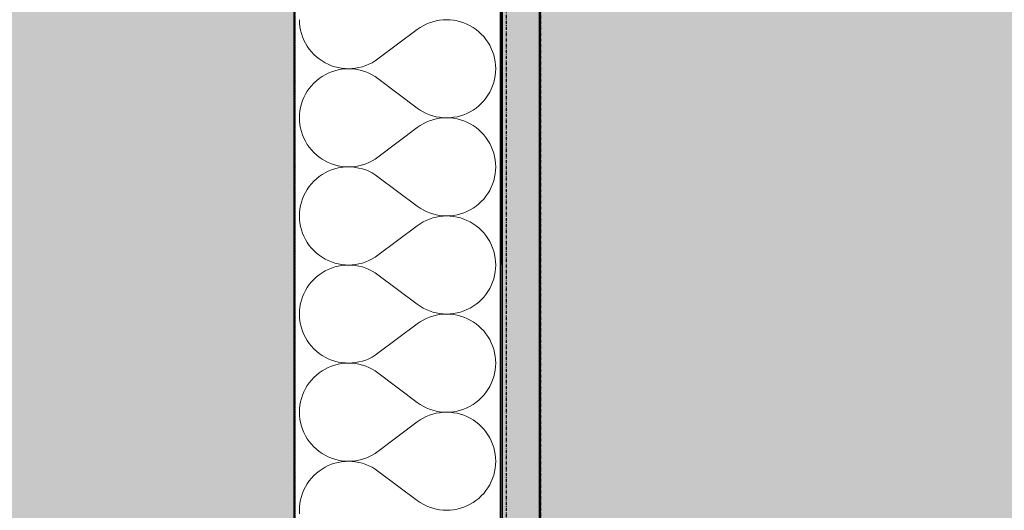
# Model space of a CAD drawing. Header units: millimetres. Extents: x -28761 to 4793, y -4271 to 20239.
# Tile 247 of 256: x -535 to 230, y 11352 to 11733. Entities that reach past the tile are written whole.
import ezdxf

# ---------------------------------------------------------------- set-up
doc = ezdxf.new("R2010")
doc.units = ezdxf.units.MM
doc.header["$MEASUREMENT"] = 0
for name, pattern in [('Wipeout_Contour', [1000, 0, -1000]), ('Čerchovaná M', [4.5, 2.5, -0.85, 0.3, -0.85]), ('čárkovaná 3', [1.5, 1, -0.5])]:
    doc.linetypes.add(name, pattern=pattern)
for name, color, linetype in [('5._POHLED ZÁPADNÍ_1_Konstrukce - nenosné', 7, 'Continuous'), ('5._POHLED ZÁPADNÍ_1_Konstrukce - nosné', 7, 'Continuous'), ('5._POHLED ZÁPADNÍ_1_Nové_Konstrukce - nenosné', 7, 'Continuous'), ('5._POHLED ZÁPADNÍ_1_Nové_Konstrukce - nosné', 7, 'Continuous'), ('5._POHLED ZÁPADNÍ_1_Nové_Situace - terén', 7, 'Continuous'), ('5._POHLED ZÁPADNÍ_1_Nové_Výplně - Povrchové', 7, 'Continuous'), ('5._POHLED ZÁPADNÍ_1_Nové_Výplně – Řezové', 7, 'Continuous'), ('5._POHLED ZÁPADNÍ_1_Výplně – Řezové', 7, 'Continuous')]:
    doc.layers.add(name, color=color, linetype=linetype)

# ---------------------------------------------------------------- blocks, each defined once
blk = doc.blocks.new('*X17', base_point=(-30186.65, -6515.26))
at = {"layer": '5._POHLED ZÁPADNÍ_1_Nové_Výplně – Řezové', "color": 21, "linetype": 'Continuous', "lineweight": 20, "true_color": 0xffaaaa}
for p, q in [((-317.79, 11733.34), (-317.7, 11730.62)), ((-317.7, 11730.62), (-317.41, 11727.92)), ((-216.85, 11730.93), (-219.36, 11729.88)), ((-214.27, 11731.79), (-216.85, 11730.93)), ((-211.63, 11732.46), (-214.27, 11731.79)), ((-208.96, 11732.95), (-211.63, 11732.46)), ((-206.25, 11733.24), (-208.96, 11732.95)), ((-203.53, 11733.34), (-206.25, 11733.24)), ((-200.81, 11733.24), (-203.53, 11733.34)), ((-198.11, 11732.95), (-200.81, 11733.24)), ((-195.43, 11732.47), (-198.11, 11732.95)), ((-192.79, 11731.8), (-195.43, 11732.47)), ((-190.21, 11730.94), (-192.79, 11731.8)), ((-187.7, 11729.9), (-190.21, 11730.94)), ((-317.41, 11727.92), (-316.92, 11725.24)), ((-316.92, 11725.24), (-316.25, 11722.6)), ((-316.25, 11722.6), (-315.39, 11720.02)), ((-226.36, 11725.72), (-256.84, 11702.86)), ((-224.13, 11727.27), (-226.36, 11725.72)), ((-221.79, 11728.66), (-224.13, 11727.27)), ((-219.36, 11729.88), (-221.79, 11728.66)), ((-185.27, 11728.69), (-187.7, 11729.9)), ((-182.92, 11727.3), (-185.27, 11728.69)), ((-180.69, 11725.75), (-182.92, 11727.3)), ((-178.57, 11724.04), (-180.69, 11725.75)), ((-176.58, 11722.19), (-178.57, 11724.04)), ((-315.39, 11720.02), (-314.35, 11717.51)), ((-314.35, 11717.51), (-313.13, 11715.08)), ((-313.13, 11715.08), (-311.74, 11712.74)), ((-174.72, 11720.2), (-176.58, 11722.19)), ((-173.02, 11718.08), (-174.72, 11720.2)), ((-171.46, 11715.85), (-173.02, 11718.08)), ((-170.08, 11713.51), (-171.46, 11715.85)), ((-311.74, 11712.74), (-310.19, 11710.5)), ((-310.19, 11710.5), (-308.48, 11708.39)), ((-308.48, 11708.39), (-306.63, 11706.39)), ((-168.86, 11711.07), (-170.08, 11713.51)), ((-167.82, 11708.56), (-168.86, 11711.07)), ((-166.96, 11705.98), (-167.82, 11708.56)), ((-306.63, 11706.39), (-304.64, 11704.54)), ((-304.64, 11704.54), (-302.52, 11702.84)), ((-302.52, 11702.84), (-300.28, 11701.28)), ((-300.28, 11701.28), (-297.94, 11699.9)), ((-297.94, 11699.9), (-295.51, 11698.68)), ((-263.85, 11698.7), (-261.41, 11699.92)), ((-261.41, 11699.92), (-259.07, 11701.31)), ((-259.07, 11701.31), (-256.84, 11702.86)), ((-166.28, 11703.34), (-166.96, 11705.98)), ((-165.8, 11700.67), (-166.28, 11703.34)), ((-165.51, 11697.96), (-165.8, 11700.67)), ((-295.51, 11698.68), (-292.99, 11697.64)), ((-292.99, 11692.85), (-295.51, 11691.81)), ((-292.99, 11697.64), (-290.41, 11696.78)), ((-290.41, 11693.71), (-292.99, 11692.85)), ((-290.41, 11696.78), (-287.78, 11696.11)), ((-287.78, 11694.38), (-290.41, 11693.71)), ((-287.78, 11696.11), (-285.1, 11695.63)), ((-285.1, 11694.86), (-287.78, 11694.38)), ((-285.1, 11695.63), (-282.39, 11695.34)), ((-282.39, 11695.15), (-285.1, 11694.86)), ((-282.39, 11695.34), (-279.67, 11695.24)), ((-279.67, 11695.24), (-282.39, 11695.15)), ((-279.67, 11695.24), (-276.96, 11695.34)), ((-276.96, 11695.15), (-279.67, 11695.24)), ((-276.96, 11695.34), (-274.25, 11695.64)), ((-274.25, 11694.85), (-276.96, 11695.15)), ((-274.25, 11695.64), (-271.57, 11696.12)), ((-271.57, 11694.37), (-274.25, 11694.85)), ((-271.57, 11696.12), (-268.94, 11696.8)), ((-268.94, 11693.69), (-271.57, 11694.37)), ((-268.94, 11696.8), (-266.36, 11697.66)), ((-266.36, 11692.83), (-268.94, 11693.69)), ((-266.36, 11697.66), (-263.85, 11698.7)), ((-263.85, 11691.79), (-266.36, 11692.83)), ((-165.8, 11689.82), (-165.51, 11692.52)), ((-165.41, 11695.24), (-165.51, 11697.96)), ((-165.51, 11692.52), (-165.41, 11695.24)), ((-304.64, 11685.95), (-306.63, 11684.1)), ((-302.52, 11687.66), (-304.64, 11685.95)), ((-300.28, 11689.21), (-302.52, 11687.66)), ((-297.94, 11690.59), (-300.28, 11689.21)), ((-295.51, 11691.81), (-297.94, 11690.59)), ((-261.41, 11690.57), (-263.85, 11691.79)), ((-259.08, 11689.18), (-261.41, 11690.57)), ((-256.84, 11687.63), (-259.08, 11689.18)), ((-226.37, 11664.77), (-256.84, 11687.63)), ((-167.82, 11681.92), (-166.96, 11684.51)), ((-166.96, 11684.51), (-166.28, 11687.14)), ((-166.28, 11687.14), (-165.8, 11689.82)), ((-311.74, 11677.75), (-313.13, 11675.41)), ((-310.19, 11679.99), (-311.74, 11677.75)), ((-308.48, 11682.11), (-310.19, 11679.99)), ((-306.63, 11684.1), (-308.48, 11682.11)), ((-171.47, 11674.64), (-170.08, 11676.98)), ((-170.08, 11676.98), (-168.86, 11679.41)), ((-168.86, 11679.41), (-167.82, 11681.92)), ((-315.39, 11670.47), (-316.25, 11667.89)), ((-314.35, 11672.98), (-315.39, 11670.47)), ((-313.13, 11675.41), (-314.35, 11672.98)), ((-176.58, 11668.3), (-174.73, 11670.29)), ((-174.73, 11670.29), (-173.02, 11672.4)), ((-173.02, 11672.4), (-171.47, 11674.64)), ((-317.41, 11662.57), (-317.7, 11659.87)), ((-316.92, 11665.25), (-317.41, 11662.57)), ((-316.25, 11667.89), (-316.92, 11665.25)), ((-226.37, 11664.77), (-224.13, 11663.21)), ((-224.13, 11663.21), (-221.79, 11661.82)), ((-221.79, 11661.82), (-219.36, 11660.6)), ((-187.7, 11660.58), (-185.27, 11661.8)), ((-185.27, 11661.8), (-182.93, 11663.19)), ((-182.93, 11663.19), (-180.69, 11664.74)), ((-180.69, 11664.74), (-178.57, 11666.44)), ((-178.57, 11666.44), (-176.58, 11668.3)), ((-317.7, 11659.87), (-317.79, 11657.15)), ((-317.79, 11657.15), (-317.7, 11654.43)), ((-317.7, 11654.43), (-317.41, 11651.73)), ((-219.36, 11653.69), (-221.79, 11652.47)), ((-219.36, 11660.6), (-216.85, 11659.56)), ((-216.85, 11654.74), (-219.36, 11653.69)), ((-216.85, 11659.56), (-214.27, 11658.7)), ((-214.27, 11655.6), (-216.85, 11654.74)), ((-214.27, 11658.7), (-211.63, 11658.02)), ((-211.63, 11656.27), (-214.27, 11655.6)), ((-211.63, 11658.02), (-208.96, 11657.54)), ((-208.96, 11656.76), (-211.63, 11656.27)), ((-208.96, 11657.54), (-206.25, 11657.25)), ((-206.25, 11657.05), (-208.96, 11656.76)), ((-206.25, 11657.25), (-203.53, 11657.15)), ((-203.53, 11657.15), (-206.25, 11657.05)), ((-203.53, 11657.15), (-200.81, 11657.24)), ((-200.81, 11657.05), (-203.53, 11657.15)), ((-200.81, 11657.24), (-198.11, 11657.53)), ((-198.11, 11656.76), (-200.81, 11657.05)), ((-198.11, 11657.53), (-195.43, 11658.01)), ((-195.43, 11656.28), (-198.11, 11656.76)), ((-195.43, 11658.01), (-192.8, 11658.68)), ((-192.8, 11655.61), (-195.43, 11656.28)), ((-192.8, 11658.68), (-190.21, 11659.54)), ((-190.21, 11654.75), (-192.8, 11655.61)), ((-190.21, 11659.54), (-187.7, 11660.58)), ((-187.7, 11653.71), (-190.21, 11654.75)), ((-185.27, 11652.5), (-187.7, 11653.71)), ((-317.41, 11651.73), (-316.92, 11649.05)), ((-316.92, 11649.05), (-316.25, 11646.41)), ((-316.25, 11646.41), (-315.39, 11643.83)), ((-226.37, 11649.53), (-256.84, 11626.67)), ((-224.13, 11651.08), (-226.37, 11649.53)), ((-221.79, 11652.47), (-224.13, 11651.08)), ((-182.93, 11651.11), (-185.27, 11652.5)), ((-180.69, 11649.56), (-182.93, 11651.11)), ((-178.57, 11647.85), (-180.69, 11649.56)), ((-176.58, 11646), (-178.57, 11647.85)), ((-315.39, 11643.83), (-314.35, 11641.32)), ((-314.35, 11641.32), (-313.13, 11638.89)), ((-313.13, 11638.89), (-311.74, 11636.55)), ((-174.73, 11644.01), (-176.58, 11646)), ((-173.02, 11641.89), (-174.73, 11644.01)), ((-171.47, 11639.66), (-173.02, 11641.89)), ((-170.08, 11637.32), (-171.47, 11639.66)), ((-311.74, 11636.55), (-310.19, 11634.31)), ((-310.19, 11634.31), (-308.48, 11632.19)), ((-308.48, 11632.19), (-306.63, 11630.2)), ((-168.86, 11634.88), (-170.08, 11637.32)), ((-167.82, 11632.37), (-168.86, 11634.88)), ((-166.96, 11629.79), (-167.82, 11632.37)), ((-306.63, 11630.2), (-304.64, 11628.35)), ((-304.64, 11628.35), (-302.52, 11626.64)), ((-302.52, 11626.64), (-300.28, 11625.09)), ((-300.28, 11625.09), (-297.94, 11623.71)), ((-297.94, 11623.71), (-295.51, 11622.49)), ((-263.85, 11622.51), (-261.42, 11623.73)), ((-261.42, 11623.73), (-259.08, 11625.12)), ((-259.08, 11625.12), (-256.84, 11626.67)), ((-166.29, 11627.15), (-166.96, 11629.79)), ((-165.8, 11624.48), (-166.29, 11627.15)), ((-165.51, 11621.77), (-165.8, 11624.48)), ((-295.51, 11615.62), (-297.94, 11614.4)), ((-295.51, 11622.49), (-293, 11621.45)), ((-293, 11616.66), (-295.51, 11615.62)), ((-293, 11621.45), (-290.41, 11620.59)), ((-290.41, 11617.52), (-293, 11616.66)), ((-290.41, 11620.59), (-287.78, 11619.92)), ((-287.78, 11618.19), (-290.41, 11617.52)), ((-287.78, 11619.92), (-285.1, 11619.44)), ((-285.1, 11618.67), (-287.78, 11618.19)), ((-285.1, 11619.44), (-282.4, 11619.15)), ((-282.4, 11618.96), (-285.1, 11618.67)), ((-282.4, 11619.15), (-279.68, 11619.05)), ((-279.68, 11619.05), (-282.4, 11618.96)), ((-279.68, 11619.05), (-276.96, 11619.15)), ((-276.96, 11618.96), (-279.68, 11619.05)), ((-276.96, 11619.15), (-274.25, 11619.45)), ((-274.25, 11618.66), (-276.96, 11618.96)), ((-274.25, 11619.45), (-271.58, 11619.93)), ((-271.58, 11618.18), (-274.25, 11618.66)), ((-271.58, 11619.93), (-268.94, 11620.61)), ((-268.94, 11617.5), (-271.58, 11618.18)), ((-268.94, 11620.61), (-266.36, 11621.47)), ((-266.36, 11616.64), (-268.94, 11617.5)), ((-266.36, 11621.47), (-263.85, 11622.51)), ((-263.85, 11615.6), (-266.36, 11616.64)), ((-261.42, 11614.38), (-263.85, 11615.6)), ((-165.8, 11613.63), (-165.51, 11616.33)), ((-165.41, 11619.05), (-165.51, 11621.77)), ((-165.51, 11616.33), (-165.41, 11619.05)), ((-306.63, 11607.91), (-308.48, 11605.92)), ((-304.64, 11609.76), (-306.63, 11607.91)), ((-302.52, 11611.47), (-304.64, 11609.76)), ((-300.28, 11613.02), (-302.52, 11611.47)), ((-297.94, 11614.4), (-300.28, 11613.02)), ((-259.08, 11612.99), (-261.42, 11614.38)), ((-256.84, 11611.43), (-259.08, 11612.99)), ((-226.37, 11588.58), (-256.84, 11611.43)), ((-167.82, 11605.73), (-166.96, 11608.31)), ((-166.96, 11608.31), (-166.29, 11610.95)), ((-166.29, 11610.95), (-165.8, 11613.63)), ((-311.74, 11601.56), (-313.13, 11599.22)), ((-310.19, 11603.8), (-311.74, 11601.56)), ((-308.48, 11605.92), (-310.19, 11603.8)), ((-171.47, 11598.45), (-170.08, 11600.79)), ((-170.08, 11600.79), (-168.86, 11603.22)), ((-168.86, 11603.22), (-167.82, 11605.73)), ((-315.39, 11594.28), (-316.25, 11591.7)), ((-314.35, 11596.79), (-315.39, 11594.28)), ((-313.13, 11599.22), (-314.35, 11596.79)), ((-176.58, 11592.11), (-174.73, 11594.1)), ((-174.73, 11594.1), (-173.02, 11596.21)), ((-173.02, 11596.21), (-171.47, 11598.45)), ((-317.41, 11586.38), (-317.7, 11583.68)), ((-316.93, 11589.06), (-317.41, 11586.38)), ((-316.25, 11591.7), (-316.93, 11589.06)), ((-226.37, 11588.58), (-224.13, 11587.02)), ((-224.13, 11587.02), (-221.8, 11585.63)), ((-221.8, 11585.63), (-219.36, 11584.41)), ((-187.7, 11584.39), (-185.27, 11585.61)), ((-185.27, 11585.61), (-182.93, 11587)), ((-182.93, 11587), (-180.69, 11588.55)), ((-180.69, 11588.55), (-178.57, 11590.25)), ((-178.57, 11590.25), (-176.58, 11592.11)), ((-317.7, 11583.68), (-317.8, 11580.96)), ((-317.8, 11580.96), (-317.7, 11578.24)), ((-317.7, 11578.24), (-317.41, 11575.54)), ((-219.36, 11577.5), (-221.8, 11576.28)), ((-219.36, 11584.41), (-216.85, 11583.37)), ((-216.85, 11578.55), (-219.36, 11577.5)), ((-216.85, 11583.37), (-214.27, 11582.51)), ((-214.27, 11579.41), (-216.85, 11578.55)), ((-214.27, 11582.51), (-211.64, 11581.83)), ((-211.64, 11580.08), (-214.27, 11579.41)), ((-211.64, 11581.83), (-208.96, 11581.35)), ((-208.96, 11580.57), (-211.64, 11580.08)), ((-208.96, 11581.35), (-206.25, 11581.06)), ((-206.25, 11580.86), (-208.96, 11580.57)), ((-206.25, 11581.06), (-203.54, 11580.96)), ((-203.54, 11580.96), (-206.25, 11580.86)), ((-203.54, 11580.96), (-200.82, 11581.05)), ((-200.82, 11580.86), (-203.54, 11580.96)), ((-200.82, 11581.05), (-198.11, 11581.34)), ((-198.11, 11580.57), (-200.82, 11580.86)), ((-198.11, 11581.34), (-195.43, 11581.82)), ((-195.43, 11580.09), (-198.11, 11580.57)), ((-195.43, 11581.82), (-192.8, 11582.49)), ((-192.8, 11579.42), (-195.43, 11580.09)), ((-192.8, 11582.49), (-190.22, 11583.35)), ((-190.22, 11578.56), (-192.8, 11579.42)), ((-190.22, 11583.35), (-187.7, 11584.39)), ((-187.7, 11577.52), (-190.22, 11578.56)), ((-185.27, 11576.3), (-187.7, 11577.52)), ((-317.41, 11575.54), (-316.93, 11572.86)), ((-316.93, 11572.86), (-316.25, 11570.22)), ((-316.25, 11570.22), (-315.39, 11567.64)), ((-226.37, 11573.34), (-256.85, 11550.48)), ((-224.14, 11574.89), (-226.37, 11573.34)), ((-221.8, 11576.28), (-224.14, 11574.89)), ((-182.93, 11574.92), (-185.27, 11576.3)), ((-180.69, 11573.37), (-182.93, 11574.92)), ((-178.57, 11571.66), (-180.69, 11573.37)), ((-176.58, 11569.81), (-178.57, 11571.66)), ((-174.73, 11567.82), (-176.58, 11569.81)), ((-315.39, 11567.64), (-314.35, 11565.13)), ((-314.35, 11565.13), (-313.13, 11562.7)), ((-313.13, 11562.7), (-311.74, 11560.36)), ((-173.02, 11565.7), (-174.73, 11567.82)), ((-171.47, 11563.46), (-173.02, 11565.7)), ((-170.08, 11561.13), (-171.47, 11563.46)), ((-311.74, 11560.36), (-310.19, 11558.12)), ((-310.19, 11558.12), (-308.49, 11556)), ((-308.49, 11556), (-306.63, 11554.01)), ((-168.86, 11558.69), (-170.08, 11561.13)), ((-167.82, 11556.18), (-168.86, 11558.69)), ((-166.96, 11553.6), (-167.82, 11556.18)), ((-306.63, 11554.01), (-304.64, 11552.16)), ((-304.64, 11552.16), (-302.52, 11550.45)), ((-302.52, 11550.45), (-300.29, 11548.9)), ((-300.29, 11548.9), (-297.94, 11547.52)), ((-297.94, 11547.52), (-295.51, 11546.3)), ((-263.85, 11546.32), (-261.42, 11547.54)), ((-261.42, 11547.54), (-259.08, 11548.93)), ((-259.08, 11548.93), (-256.85, 11550.48)), ((-166.29, 11550.96), (-166.96, 11553.6)), ((-165.8, 11548.28), (-166.29, 11550.96)), ((-165.51, 11545.58), (-165.8, 11548.28)), ((-295.51, 11539.43), (-297.95, 11538.21)), ((-295.51, 11546.3), (-293, 11545.26)), ((-293, 11540.47), (-295.51, 11539.43)), ((-293, 11545.26), (-290.42, 11544.4)), ((-290.42, 11541.33), (-293, 11540.47)), ((-290.42, 11544.4), (-287.78, 11543.73)), ((-287.78, 11542), (-290.42, 11541.33)), ((-287.78, 11543.73), (-285.1, 11543.25)), ((-285.1, 11542.48), (-287.78, 11542)), ((-285.1, 11543.25), (-282.4, 11542.96)), ((-282.4, 11542.77), (-285.1, 11542.48)), ((-282.4, 11542.96), (-279.68, 11542.86)), ((-279.68, 11542.86), (-282.4, 11542.77)), ((-279.68, 11542.86), (-276.96, 11542.96)), ((-276.96, 11542.76), (-279.68, 11542.86)), ((-276.96, 11542.96), (-274.25, 11543.26)), ((-274.25, 11542.47), (-276.96, 11542.76)), ((-274.25, 11543.26), (-271.58, 11543.74)), ((-271.58, 11541.99), (-274.25, 11542.47)), ((-271.58, 11543.74), (-268.94, 11544.41)), ((-268.94, 11541.31), (-271.58, 11541.99)), ((-268.94, 11544.41), (-266.36, 11545.28)), ((-266.36, 11540.45), (-268.94, 11541.31)), ((-266.36, 11545.28), (-263.85, 11546.32)), ((-263.85, 11539.41), (-266.36, 11540.45)), ((-261.42, 11538.19), (-263.85, 11539.41)), ((-165.8, 11537.44), (-165.51, 11540.14)), ((-165.42, 11542.86), (-165.51, 11545.58)), ((-165.51, 11540.14), (-165.42, 11542.86)), ((-306.63, 11531.72), (-308.49, 11529.72)), ((-304.64, 11533.57), (-306.63, 11531.72)), ((-302.52, 11535.27), (-304.64, 11533.57)), ((-300.29, 11536.83), (-302.52, 11535.27)), ((-297.95, 11538.21), (-300.29, 11536.83)), ((-259.08, 11536.8), (-261.42, 11538.19)), ((-256.85, 11535.24), (-259.08, 11536.8)), ((-226.37, 11512.39), (-256.85, 11535.24)), ((-167.82, 11529.54), (-166.96, 11532.12)), ((-166.96, 11532.12), (-166.29, 11534.76)), ((-166.29, 11534.76), (-165.8, 11537.44)), ((-311.75, 11525.37), (-313.13, 11523.03)), ((-310.19, 11527.61), (-311.75, 11525.37)), ((-308.49, 11529.72), (-310.19, 11527.61)), ((-171.47, 11522.26), (-170.08, 11524.6)), ((-170.08, 11524.6), (-168.86, 11527.03)), ((-168.86, 11527.03), (-167.82, 11529.54)), ((-315.39, 11518.09), (-316.25, 11515.51)), ((-314.35, 11520.6), (-315.39, 11518.09)), ((-313.13, 11523.03), (-314.35, 11520.6)), ((-176.58, 11515.92), (-174.73, 11517.91)), ((-174.73, 11517.91), (-173.02, 11520.02)), ((-173.02, 11520.02), (-171.47, 11522.26)), ((-317.41, 11510.19), (-317.7, 11507.49)), ((-316.93, 11512.87), (-317.41, 11510.19)), ((-316.25, 11515.51), (-316.93, 11512.87)), ((-226.37, 11512.39), (-224.14, 11510.83)), ((-224.14, 11510.83), (-221.8, 11509.44)), ((-221.8, 11509.44), (-219.37, 11508.22)), ((-187.7, 11508.2), (-185.27, 11509.42)), ((-185.27, 11509.42), (-182.93, 11510.81)), ((-182.93, 11510.81), (-180.69, 11512.36)), ((-180.69, 11512.36), (-178.58, 11514.06)), ((-178.58, 11514.06), (-176.58, 11515.92)), ((-317.7, 11507.49), (-317.8, 11504.77)), ((-317.8, 11504.77), (-317.7, 11502.05)), ((-317.7, 11502.05), (-317.41, 11499.35)), ((-219.37, 11501.31), (-221.8, 11500.09)), ((-219.37, 11508.22), (-216.85, 11507.18)), ((-216.85, 11502.35), (-219.37, 11501.31)), ((-216.85, 11507.18), (-214.27, 11506.32)), ((-214.27, 11503.22), (-216.85, 11502.35)), ((-214.27, 11506.32), (-211.64, 11505.64)), ((-211.64, 11503.89), (-214.27, 11503.22)), ((-211.64, 11505.64), (-208.96, 11505.16)), ((-208.96, 11504.38), (-211.64, 11503.89)), ((-208.96, 11505.16), (-206.26, 11504.87)), ((-206.26, 11504.67), (-208.96, 11504.38)), ((-206.26, 11504.87), (-203.54, 11504.77)), ((-203.54, 11504.77), (-206.26, 11504.67)), ((-203.54, 11504.77), (-200.82, 11504.86)), ((-200.82, 11504.67), (-203.54, 11504.77)), ((-200.82, 11504.86), (-198.11, 11505.15)), ((-198.11, 11504.38), (-200.82, 11504.67)), ((-198.11, 11505.15), (-195.44, 11505.63)), ((-195.44, 11503.9), (-198.11, 11504.38)), ((-195.44, 11505.63), (-192.8, 11506.3)), ((-192.8, 11503.23), (-195.44, 11503.9)), ((-192.8, 11506.3), (-190.22, 11507.16)), ((-190.22, 11502.37), (-192.8, 11503.23)), ((-190.22, 11507.16), (-187.7, 11508.2)), ((-187.7, 11501.33), (-190.22, 11502.37)), ((-185.27, 11500.11), (-187.7, 11501.33)), ((-317.41, 11499.35), (-316.93, 11496.67)), ((-316.93, 11496.67), (-316.25, 11494.03)), ((-316.25, 11494.03), (-315.4, 11491.45)), ((-226.37, 11497.15), (-256.85, 11474.29)), ((-224.14, 11498.7), (-226.37, 11497.15)), ((-221.8, 11500.09), (-224.14, 11498.7)), ((-182.93, 11498.73), (-185.27, 11500.11)), ((-180.69, 11497.18), (-182.93, 11498.73)), ((-178.58, 11495.47), (-180.69, 11497.18)), ((-176.58, 11493.62), (-178.58, 11495.47)), ((-174.73, 11491.63), (-176.58, 11493.62)), ((-315.4, 11491.45), (-314.35, 11488.94)), ((-314.35, 11488.94), (-313.14, 11486.51)), ((-313.14, 11486.51), (-311.75, 11484.17)), ((-173.02, 11489.51), (-174.73, 11491.63)), ((-171.47, 11487.27), (-173.02, 11489.51)), ((-170.08, 11484.93), (-171.47, 11487.27)), ((-311.75, 11484.17), (-310.19, 11481.93)), ((-310.19, 11481.93), (-308.49, 11479.81)), ((-308.49, 11479.81), (-306.63, 11477.82)), ((-306.63, 11477.82), (-304.64, 11475.97)), ((-168.86, 11482.5), (-170.08, 11484.93)), ((-167.82, 11479.99), (-168.86, 11482.5)), ((-166.96, 11477.41), (-167.82, 11479.99)), ((-304.64, 11475.97), (-302.52, 11474.26)), ((-302.52, 11474.26), (-300.29, 11472.71)), ((-300.29, 11472.71), (-297.95, 11471.33)), ((-297.95, 11471.33), (-295.51, 11470.11)), ((-263.85, 11470.13), (-261.42, 11471.35)), ((-261.42, 11471.35), (-259.08, 11472.74)), ((-259.08, 11472.74), (-256.85, 11474.29)), ((-166.29, 11474.77), (-166.96, 11477.41)), ((-165.81, 11472.09), (-166.29, 11474.77)), ((-165.52, 11469.39), (-165.81, 11472.09)), ((-295.51, 11463.24), (-297.95, 11462.02)), ((-295.51, 11470.11), (-293, 11469.07)), ((-293, 11464.28), (-295.51, 11463.24)), ((-293, 11469.07), (-290.42, 11468.21)), ((-290.42, 11465.14), (-293, 11464.28)), ((-290.42, 11468.21), (-287.78, 11467.54)), ((-287.78, 11465.81), (-290.42, 11465.14)), ((-287.78, 11467.54), (-285.1, 11467.06)), ((-285.1, 11466.29), (-287.78, 11465.81)), ((-285.1, 11467.06), (-282.4, 11466.77)), ((-282.4, 11466.58), (-285.1, 11466.29)), ((-282.4, 11466.77), (-279.68, 11466.67)), ((-279.68, 11466.67), (-282.4, 11466.58)), ((-279.68, 11466.67), (-276.96, 11466.77)), ((-276.96, 11466.57), (-279.68, 11466.67)), ((-276.96, 11466.77), (-274.26, 11467.06)), ((-274.26, 11466.28), (-276.96, 11466.57)), ((-274.26, 11467.06), (-271.58, 11467.55)), ((-271.58, 11465.8), (-274.26, 11466.28)), ((-271.58, 11467.55), (-268.94, 11468.22)), ((-268.94, 11465.12), (-271.58, 11465.8)), ((-268.94, 11468.22), (-266.36, 11469.09)), ((-266.36, 11464.26), (-268.94, 11465.12)), ((-266.36, 11469.09), (-263.85, 11470.13)), ((-263.85, 11463.22), (-266.36, 11464.26)), ((-261.42, 11462), (-263.85, 11463.22)), ((-165.81, 11461.25), (-165.52, 11463.95)), ((-165.42, 11466.67), (-165.52, 11469.39)), ((-165.52, 11463.95), (-165.42, 11466.67)), ((-306.63, 11455.52), (-308.49, 11453.53)), ((-304.64, 11457.38), (-306.63, 11455.52)), ((-302.52, 11459.08), (-304.64, 11457.38)), ((-300.29, 11460.63), (-302.52, 11459.08)), ((-297.95, 11462.02), (-300.29, 11460.63)), ((-259.08, 11460.61), (-261.42, 11462)), ((-256.85, 11459.05), (-259.08, 11460.61)), ((-226.37, 11436.2), (-256.85, 11459.05)), ((-167.82, 11453.35), (-166.96, 11455.93)), ((-166.96, 11455.93), (-166.29, 11458.57)), ((-166.29, 11458.57), (-165.81, 11461.25)), ((-311.75, 11449.18), (-313.14, 11446.84)), ((-310.2, 11451.42), (-311.75, 11449.18)), ((-308.49, 11453.53), (-310.2, 11451.42)), ((-171.47, 11446.07), (-170.08, 11448.41)), ((-170.08, 11448.41), (-168.86, 11450.84)), ((-168.86, 11450.84), (-167.82, 11453.35)), ((-315.4, 11441.9), (-316.26, 11439.32)), ((-314.35, 11444.41), (-315.4, 11441.9)), ((-313.14, 11446.84), (-314.35, 11444.41)), ((-178.58, 11437.87), (-176.59, 11439.72)), ((-176.59, 11439.72), (-174.73, 11441.72)), ((-174.73, 11441.72), (-173.02, 11443.83)), ((-173.02, 11443.83), (-171.47, 11446.07)), ((-317.41, 11434), (-317.7, 11431.3)), ((-316.93, 11436.68), (-317.41, 11434)), ((-316.26, 11439.32), (-316.93, 11436.68)), ((-226.37, 11436.2), (-224.14, 11434.64)), ((-224.14, 11434.64), (-221.8, 11433.25)), ((-221.8, 11433.25), (-219.37, 11432.03)), ((-219.37, 11432.03), (-216.86, 11430.99)), ((-190.22, 11430.97), (-187.71, 11432.01)), ((-187.71, 11432.01), (-185.27, 11433.23)), ((-185.27, 11433.23), (-182.93, 11434.61)), ((-182.93, 11434.61), (-180.7, 11436.17)), ((-180.7, 11436.17), (-178.58, 11437.87)), ((-317.7, 11431.3), (-317.8, 11428.58)), ((-317.8, 11428.58), (-317.7, 11425.86)), ((-317.7, 11425.86), (-317.41, 11423.16)), ((-219.37, 11425.12), (-221.8, 11423.9)), ((-216.86, 11426.16), (-219.37, 11425.12)), ((-216.86, 11430.99), (-214.28, 11430.13)), ((-214.28, 11427.03), (-216.86, 11426.16)), ((-214.28, 11430.13), (-211.64, 11429.45)), ((-211.64, 11427.7), (-214.28, 11427.03)), ((-211.64, 11429.45), (-208.96, 11428.97)), ((-208.96, 11428.18), (-211.64, 11427.7)), ((-208.96, 11428.97), (-206.26, 11428.68)), ((-206.26, 11428.48), (-208.96, 11428.18)), ((-206.26, 11428.68), (-203.54, 11428.58)), ((-203.54, 11428.58), (-206.26, 11428.48)), ((-203.54, 11428.58), (-200.82, 11428.67)), ((-200.82, 11428.48), (-203.54, 11428.58)), ((-200.82, 11428.67), (-198.12, 11428.96)), ((-198.12, 11428.19), (-200.82, 11428.48)), ((-198.12, 11428.96), (-195.44, 11429.44)), ((-195.44, 11427.71), (-198.12, 11428.19)), ((-195.44, 11429.44), (-192.8, 11430.11)), ((-192.8, 11427.04), (-195.44, 11427.71)), ((-192.8, 11430.11), (-190.22, 11430.97)), ((-190.22, 11426.18), (-192.8, 11427.04)), ((-187.71, 11425.14), (-190.22, 11426.18)), ((-185.27, 11423.92), (-187.71, 11425.14)), ((-317.41, 11423.16), (-316.93, 11420.48)), ((-316.93, 11420.48), (-316.26, 11417.84)), ((-316.26, 11417.84), (-315.4, 11415.26)), ((-226.37, 11420.96), (-256.85, 11398.1)), ((-224.14, 11422.51), (-226.37, 11420.96)), ((-221.8, 11423.9), (-224.14, 11422.51)), ((-182.93, 11422.54), (-185.27, 11423.92)), ((-180.7, 11420.99), (-182.93, 11422.54)), ((-178.58, 11419.28), (-180.7, 11420.99)), ((-176.59, 11417.43), (-178.58, 11419.28)), ((-174.73, 11415.44), (-176.59, 11417.43)), ((-315.4, 11415.26), (-314.36, 11412.75)), ((-314.36, 11412.75), (-313.14, 11410.31)), ((-313.14, 11410.31), (-311.75, 11407.98)), ((-173.02, 11413.32), (-174.73, 11415.44)), ((-171.47, 11411.08), (-173.02, 11413.32)), ((-170.08, 11408.74), (-171.47, 11411.08)), ((-311.75, 11407.98), (-310.2, 11405.74)), ((-310.2, 11405.74), (-308.49, 11403.62)), ((-308.49, 11403.62), (-306.63, 11401.63)), ((-306.63, 11401.63), (-304.64, 11399.78)), ((-168.87, 11406.31), (-170.08, 11408.74)), ((-167.82, 11403.8), (-168.87, 11406.31)), ((-166.96, 11401.22), (-167.82, 11403.8)), ((-304.64, 11399.78), (-302.52, 11398.07)), ((-302.52, 11398.07), (-300.29, 11396.52)), ((-300.29, 11396.52), (-297.95, 11395.14)), ((-297.95, 11395.14), (-295.52, 11393.92)), ((-295.52, 11393.92), (-293, 11392.88)), ((-266.37, 11392.89), (-263.85, 11393.94)), ((-263.85, 11393.94), (-261.42, 11395.16)), ((-261.42, 11395.16), (-259.08, 11396.55)), ((-259.08, 11396.55), (-256.85, 11398.1)), ((-166.29, 11398.58), (-166.96, 11401.22)), ((-165.81, 11395.9), (-166.29, 11398.58)), ((-165.52, 11393.2), (-165.81, 11395.9)), ((-295.52, 11387.05), (-297.95, 11385.83)), ((-293, 11388.09), (-295.52, 11387.05)), ((-293, 11392.88), (-290.42, 11392.02)), ((-290.42, 11388.95), (-293, 11388.09)), ((-290.42, 11392.02), (-287.78, 11391.35)), ((-287.78, 11389.62), (-290.42, 11388.95)), ((-287.78, 11391.35), (-285.11, 11390.87)), ((-285.11, 11390.1), (-287.78, 11389.62)), ((-285.11, 11390.87), (-282.4, 11390.58)), ((-282.4, 11390.39), (-285.11, 11390.1)), ((-282.4, 11390.58), (-279.68, 11390.48)), ((-279.68, 11390.48), (-282.4, 11390.39)), ((-279.68, 11390.48), (-276.96, 11390.58)), ((-276.96, 11390.38), (-279.68, 11390.48)), ((-276.96, 11390.58), (-274.26, 11390.87)), ((-274.26, 11390.09), (-276.96, 11390.38)), ((-274.26, 11390.87), (-271.58, 11391.36)), ((-271.58, 11389.61), (-274.26, 11390.09)), ((-271.58, 11391.36), (-268.95, 11392.03)), ((-268.95, 11388.93), (-271.58, 11389.61)), ((-268.95, 11392.03), (-266.37, 11392.89)), ((-266.37, 11388.07), (-268.95, 11388.93)), ((-263.85, 11387.03), (-266.37, 11388.07)), ((-261.42, 11385.81), (-263.85, 11387.03)), ((-165.81, 11385.06), (-165.52, 11387.76)), ((-165.42, 11390.48), (-165.52, 11393.2)), ((-165.52, 11387.76), (-165.42, 11390.48)), ((-306.64, 11379.33), (-308.49, 11377.34)), ((-304.64, 11381.19), (-306.64, 11379.33)), ((-302.52, 11382.89), (-304.64, 11381.19)), ((-300.29, 11384.44), (-302.52, 11382.89)), ((-297.95, 11385.83), (-300.29, 11384.44)), ((-259.08, 11384.42), (-261.42, 11385.81)), ((-256.85, 11382.86), (-259.08, 11384.42)), ((-226.37, 11360.01), (-256.85, 11382.86)), ((-167.82, 11377.16), (-166.97, 11379.74)), ((-166.97, 11379.74), (-166.29, 11382.38)), ((-166.29, 11382.38), (-165.81, 11385.06)), ((-311.75, 11372.99), (-313.14, 11370.65)), ((-310.2, 11375.23), (-311.75, 11372.99)), ((-308.49, 11377.34), (-310.2, 11375.23)), ((-171.47, 11369.88), (-170.08, 11372.22)), ((-170.08, 11372.22), (-168.87, 11374.65)), ((-168.87, 11374.65), (-167.82, 11377.16)), ((-316.26, 11363.13), (-316.93, 11360.49)), ((-315.4, 11365.71), (-316.26, 11363.13)), ((-314.36, 11368.22), (-315.4, 11365.71)), ((-313.14, 11370.65), (-314.36, 11368.22)), ((-178.58, 11361.68), (-176.59, 11363.53)), ((-176.59, 11363.53), (-174.73, 11365.52)), ((-174.73, 11365.52), (-173.03, 11367.64)), ((-173.03, 11367.64), (-171.47, 11369.88)), ((-317.41, 11357.81), (-317.71, 11355.11)), ((-316.93, 11360.49), (-317.41, 11357.81)), ((-226.37, 11360.01), (-224.14, 11358.45)), ((-224.14, 11358.45), (-221.8, 11357.06)), ((-221.8, 11357.06), (-219.37, 11355.84)), ((-219.37, 11355.84), (-216.86, 11354.8)), ((-190.22, 11354.78), (-187.71, 11355.82)), ((-187.71, 11355.82), (-185.27, 11357.04)), ((-185.27, 11357.04), (-182.93, 11358.42)), ((-182.93, 11358.42), (-180.7, 11359.98)), ((-180.7, 11359.98), (-178.58, 11361.68)), ((-317.71, 11355.11), (-317.8, 11352.39)), ((-317.8, 11352.39), (-317.71, 11349.67)), ((-216.86, 11354.8), (-214.28, 11353.94)), ((-214.28, 11353.94), (-211.64, 11353.26)), ((-211.64, 11353.26), (-208.96, 11352.78)), ((-208.96, 11352.78), (-206.26, 11352.48)), ((-206.26, 11352.48), (-203.54, 11352.39)), ((-203.54, 11352.39), (-200.82, 11352.48)), ((-200.82, 11352.48), (-198.12, 11352.77)), ((-198.12, 11352.77), (-195.44, 11353.25)), ((-195.44, 11353.25), (-192.8, 11353.92)), ((-192.8, 11353.92), (-190.22, 11354.78))]:
    blk.add_line(p, q, dxfattribs=at)

msp = doc.modelspace()

# ---------------------------------------------------------------- hatches: boundary and pattern name
at = {"layer": '5._POHLED ZÁPADNÍ_1_Nové_Výplně - Povrchové', "linetype": 'Continuous', "lineweight": 0, "true_color": 0xfed4d4}
for points in [[(-321.69, 8564.05), (948.31, 8564.05), (948.31, 13540.8), (-321.69, 13540.8)], [(-321.88, 8839.09), (948.31, 8839.09), (948.31, 12306.81), (-321.88, 12306.81)]]:
    msp.add_hatch(color=254, dxfattribs=at).paths.add_polyline_path(points)
at = {"layer": '5._POHLED ZÁPADNÍ_1_Výplně – Řezové', "linetype": 'Continuous', "lineweight": 13}
msp.add_hatch(color=254, dxfattribs=at).paths.add_polyline_path([(-821.69, 12460.11), (-821.69, 10972.27), (-701.69, 10972.27), (-321.69, 10972.27), (-321.69, 12460.11)])

# ---------------------------------------------------------------- linework, layer by layer
at = {"layer": '5._POHLED ZÁPADNÍ_1_Konstrukce - nosné', "color": 7, "linetype": 'Continuous', "lineweight": 50, "flags": 128}
msp.add_lwpolyline([(-321.69, 10972.27), (-321.69, 12460.11)], dxfattribs=at)
at = {"layer": '5._POHLED ZÁPADNÍ_1_Nové_Konstrukce - nenosné', "color": 1, "linetype": 'Continuous', "lineweight": 25}
msp.add_line((-159.84, 14214.63), (-161.69, 11214.63), dxfattribs=at)
at = {"layer": '5._POHLED ZÁPADNÍ_1_Nové_Konstrukce - nenosné', "color": 1, "linetype": 'Continuous', "lineweight": 25, "flags": 128}
for points in [[(-321.69, 8564.05), (948.31, 8564.05), (948.31, 13540.8), (-321.69, 13540.8)], [(-321.88, 8839.09), (948.31, 8839.09), (948.31, 12306.81), (-321.88, 12306.81)]]:
    msp.add_lwpolyline(points, close=True, dxfattribs=at)
at = {"layer": '5._POHLED ZÁPADNÍ_1_Nové_Konstrukce - nosné', "color": 1, "linetype": 'Čerchovaná M', "lineweight": 25}
for p, q in [((-130.77, 18117.85), (-130.77, 194.27)), ((-130.68, 18117.85), (-130.68, 194.27))]:
    msp.add_line(p, q, dxfattribs=at)
at = {"layer": '5._POHLED ZÁPADNÍ_1_Nové_Konstrukce - nosné', "color": 1, "linetype": 'Čerchovaná M', "lineweight": 25, "flags": 128}
for points in [[(-157.33, 18117.85), (-157.33, 194.27)], [(-130.59, 194.27), (-130.59, 18117.85)]]:
    msp.add_lwpolyline(points, dxfattribs=at)
at = {"layer": '5._POHLED ZÁPADNÍ_1_Nové_Situace - terén', "color": 1, "linetype": 'Continuous', "lineweight": 25}
msp.add_line((-131.53, 13952.35), (-131.53, 10997.25), dxfattribs=at)

# ---------------------------------------------------------------- next in the draw order: wipeouts: each hides what was drawn before it
at = {"color": 254, "linetype": 'Wipeout_Contour', "lineweight": 0, "ltscale": 59578.283116}
msp.add_wipeout([(-321.62, 10972.27), (-161.62, 10972.26), (-161.58, 12539.44), (-311.58, 12539.44), (-321.58, 12539.44)], dxfattribs=at).dxf.layer = '5._POHLED ZÁPADNÍ_1_Nové_Výplně – Řezové'

# ---------------------------------------------------------------- next in the draw order: linework, layer by layer
at = {"layer": '5._POHLED ZÁPADNÍ_1_Konstrukce - nenosné', "color": 7, "linetype": 'čárkovaná 3', "lineweight": 35}
msp.add_line((-321.45, 349.97), (-321.45, 17970.06), dxfattribs=at)
at = {"layer": '5._POHLED ZÁPADNÍ_1_Nové_Konstrukce - nosné', "color": 1, "linetype": 'Continuous', "lineweight": 25, "flags": 128}
for points in [[(-321.58, 12539.44), (-321.62, 10972.27)], [(-161.62, 10972.26), (-161.58, 12539.44)]]:
    msp.add_lwpolyline(points, dxfattribs=at)
at = {"layer": '5._POHLED ZÁPADNÍ_1_Nové_Situace - terén', "color": 1, "linetype": 'Continuous', "lineweight": 25}
msp.add_line((-160.03, 10997.25), (-160.03, 13952.35), dxfattribs=at)

# ---------------------------------------------------------------- next in the draw order: block references
at = {"layer": '5._POHLED ZÁPADNÍ_1_Konstrukce - nenosné', "color": 9, "linetype": 'Continuous', "lineweight": 13}
msp.add_blockref('*X17', (-30186.65, -6515.26), dxfattribs=at)

doc.saveas('drawing.dxf')
